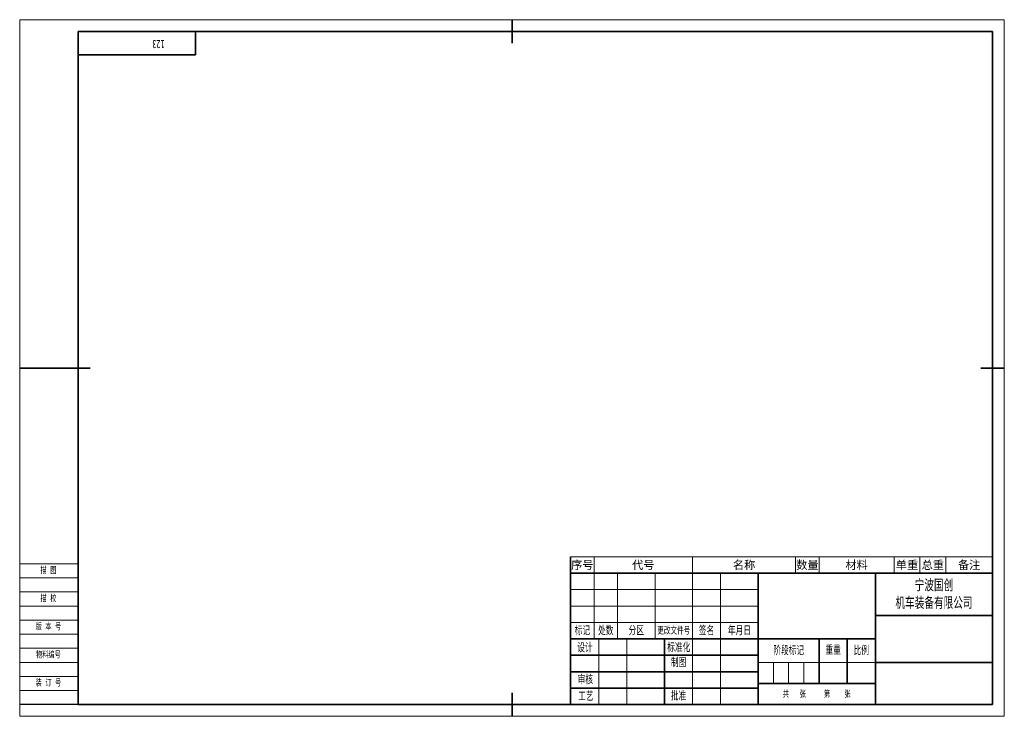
# Model space of a CAD drawing. Extents: x -415 to 5, y -61 to 236.
import ezdxf
from ezdxf.enums import TextEntityAlignment as Align

# ---------------------------------------------------------------- set-up
doc = ezdxf.new("R2010")
doc.units = 0
doc.header["$MEASUREMENT"] = 0
doc.layers.get('0').update_dxf_attribs({"linetype": 'CONTINUOUS'})
for name, color, linetype, lineweight in [('02标注线', 3, 'CONTINUOUS', 18), ('03细实线', 4, 'CONTINUOUS', 15), ('尺寸线层', 3, 'CONTINUOUS', 18), ('粗实线层', 7, 'CONTINUOUS', 35), ('细实线', 4, 'CONTINUOUS', 13), ('细实线层', 7, 'CONTINUOUS', 18)]:
    doc.layers.add(name, color=color, linetype=linetype, lineweight=lineweight)
doc.layers.add('1', color=7, linetype='CONTINUOUS')
doc.styles.add('仿宋', font='simfang.ttf', dxfattribs={"width": 0.67, "height": 2.8})
doc.styles.add('宋体', font='txt')
doc.styles.add('标准', font='txt.shx', dxfattribs={"bigfont": 'gbcbig.shx'})

# ---------------------------------------------------------------- blocks, each defined once
blk = doc.blocks.new('*X116')
at = {"layer": '粗实线层'}
for p, q in [((50, 0), (50, -10)), ((50, -10), (0, -10))]:
    blk.add_line(p, q, dxfattribs=at)
at = {"layer": '尺寸线层', "style": '标准'}
blk.add_attdef('图纸编号', text='', height=5.19, rotation=180, dxfattribs=at).set_placement((25, -5), align=Align.MIDDLE_CENTER)
blk = doc.blocks.new('$CAXA_FRAME_13B17AC1$_2')
at = {"layer": '粗实线层'}
for p, q in [((0, 148.5), (0, 138.5)), ((205, 143.5), (-185, 143.5)), ((-185, 143.5), (-185, -143.5)), ((205, -143.5), (205, 143.5)), ((-210, 0), (-180, 0)), ((210, 0), (200, 0)), ((0, -148.5), (0, -138.5)), ((-185, -143.5), (205, -143.5))]:
    blk.add_line(p, q, dxfattribs=at)
at = {"layer": '细实线层'}
for p, q in [((210, 148.5), (-210, 148.5)), ((-210, 148.5), (-210, -148.5)), ((210, -148.5), (210, 148.5)), ((-210, -148.5), (210, -148.5))]:
    blk.add_line(p, q, dxfattribs=at)
blk = doc.blocks.new('SPCADTITLE')
at = {"layer": '粗实线层'}
for p, q in [((-180, 56), (-180, 0)), ((-180, 56), (0, 56)), ((-100, 56), (-100, 0)), ((-50, 56), (-50, 0)), ((0, 0), (0, 56)), ((0, 38), (-50, 38)), ((-50, 28), (-180, 28)), ((-140, 28), (-140, 0)), ((-74, 28), (-74, 9)), ((-62, 28), (-62, 9)), ((-100, 21), (-180, 21)), ((0, 18), (-50, 18)), ((-100, 14), (-180, 14)), ((-50, 9), (-100, 9)), ((-100, 7), (-180, 7)), ((0, 0), (-180, 0))]:
    blk.add_line(p, q, dxfattribs=at)
at = {"layer": '细实线层'}
for p, q in [((-170, 56), (-170, 28)), ((-160, 56), (-160, 28)), ((-144, 56), (-144, 28)), ((-128, 56), (-128, 0)), ((-116, 56), (-116, 0)), ((-100, 49), (-180, 49)), ((-100, 42), (-180, 42)), ((-415, 36), (-390, 36)), ((-100, 35), (-180, 35)), ((-415, 30), (-390, 30)), ((-168, 28), (-168, 0)), ((-156, 28), (-156, 0)), ((-415, 24), (-390, 24)), ((-415, 18), (-390, 18)), ((-50, 18), (-100, 18)), ((-93.5, 18), (-93.5, 9)), ((-87, 18), (-87, 9)), ((-80.5, 18), (-80.5, 9)), ((-415, 12), (-390, 12))]:
    blk.add_line(p, q, dxfattribs=at)
at = {"layer": '02标注线', "char_height": 3.5, "attachment_point": 5, "line_spacing_factor": 0.963108, "style": '仿宋'}
for s, insert, width in [('阶段标记', (-87, 23), 26), ('重量', (-68, 23.25), 12), ('比例', (-56, 23), 12)]:
    blk.add_mtext(s, dxfattribs=dict(at, insert=insert, width=width))
at = {"layer": '03细实线', "style": '仿宋'}
for tag, height, width, p in [('USR_DJ', 3.5, 0.699444, (-68, 13.5)), ('比例', 3.5, 0.699444, (-56, 13.5)), ('共几张', 2, 0.67, (-84.11, 4.69)), ('第几张', 2, 0.67, (-66.9, 4.71))]:
    blk.add_attdef(tag, text='', height=height, dxfattribs=dict(at, width=width)).set_placement(p, align=Align.MIDDLE_CENTER)
at = {"layer": '1'}
for tag, height, style, width, p, p2 in [('SHEJI', 6.36, '宋体', 0.506972, (-167.75, 21.36), (-156.22, 21.36)), ('RIQI1', 2.8, '仿宋', 0.932592, (-153.13, 22.72), (-143.58, 22.72)), ('BIAOZHUNHUA', 6.36, '宋体', 0.230442, (-127.75, 21.36), (-116.22, 21.36)), ('RIQI4', 2.8, '仿宋', 0.932592, (-113.13, 22.72), (-103.58, 22.72)), ('ZHITU', 6.36, '宋体', 0.506972, (-127.75, 14.36), (-116.22, 14.36)), ('RIQI5', 2.8, '仿宋', 0.932592, (-113.13, 15.72), (-103.58, 15.72)), ('SHENHE', 6.36, '宋体', 0.422477, (-167.75, 7.36), (-156.22, 7.36)), ('RIQI2', 2.8, '仿宋', 0.932592, (-153.13, 8.72), (-143.58, 8.72)), ('GONGYI', 6.36, '宋体', 0.422477, (-167.75, 0.36), (-156.22, 0.36)), ('RIQI3', 2.8, '仿宋', 0.932592, (-153.13, 1.72), (-143.58, 1.72)), ('PIZHUN', 6.36, '宋体', 0.422477, (-127.75, 0.36), (-116.22, 0.36)), ('RIQI6', 2.8, '仿宋', 0.932592, (-113.13, 1.72), (-103.58, 1.72))]:
    blk.add_attdef(tag, text='', height=height, dxfattribs=dict(at, style=style, width=width)).set_placement(p, p2, align=Align.FIT)
at = {"layer": '1', "style": '标准', "width": 0.667, "flags": 1}
blk.add_attdef('ITEMKINDID', text='', height=2.5, dxfattribs=at).set_placement((-108.09, 10.09), align=Align.MIDDLE_CENTER)
at = {"layer": '尺寸线层', "attachment_point": 5, "line_spacing_factor": 0.963108, "style": '仿宋'}
for s, insert, char_height, width in [('版 本 号', (-402.74, 33.24), 2.8, 39.9562), ('标记', (-175, 31.5), 3.5, 16), ('处数', (-165, 31.5), 3.5, 16), ('分区', (-152, 31.5), 3.5, 16), ('更改文件号', (-136, 31.5), 3, 16), ('签名', (-122, 31.5), 3.5, 16), ('年月日', (-108, 31.5), 3.5, 16), ('设计', (-173.87, 24.21), 3.5, 16), ('标准化', (-133.87, 24.28), 3.5, 16), ('物料编号', (-402.74, 21.24), 2.8, 39.9562), ('制图', (-133.95, 17.92), 3.5, 16), ('审核', (-173.72, 10.6), 3.5, 16), ('工艺', (-173.5, 3.57), 3.5, 16), ('批准', (-133.95, 3.65), 3.5, 16), ('共   张     第    张', (-75.02, 4.44), 2.8, 46.2253)]:
    blk.add_mtext(s, dxfattribs=dict(at, insert=insert, char_height=char_height, width=width))
at = {"layer": '细实线', "insert": (-25, 47), "char_height": 4.5, "width": 50, "attachment_point": 5, "style": '仿宋'}
blk.add_mtext('{\\C3;宁波国创\\P机车装备有限公司}', dxfattribs=at)
at = {"layer": '细实线', "style": '仿宋', "width": 0.67}
for tag, p in [('MATERIAL', (-75, 42)), ('ITEMNAME', (-25, 28)), ('DRAWID', (-25, 9))]:
    blk.add_attdef(tag, text='', height=4.2, dxfattribs=at).set_placement(p, align=Align.MIDDLE_CENTER)
at = {"layer": '细实线', "ltscale": 0.5, "style": '宋体', "width": 0.455714}
blk.add_attdef('REVLABEL', text='', height=2.5, dxfattribs=at).set_placement((-405.57, 25.83), (-399.05, 25.83), align=Align.FIT)
at = {"layer": '细实线', "ltscale": 0.5, "style": '仿宋', "width": 0.67}
blk.add_attdef('ITEMCODE', text='', height=2.8, dxfattribs=at).set_placement((-402.7, 14.98), align=Align.MIDDLE_CENTER)
blk = doc.blocks.new('SPCADBOM')
for p, q in [((0, 7), (0, 0)), ((0, 0), (-180, 0))]:
    blk.add_line(p, q)
at = {"layer": '03细实线', "color": 0}
blk.add_line((0, 7), (-180, 7), dxfattribs=at)
at = {"layer": '03细实线'}
for p, q in [((-170, 7), (-170, 0)), ((-128, 7), (-128, 0)), ((-84, 7), (-84, 0)), ((-74, 7), (-74, 0)), ((-42, 7), (-42, 0)), ((-31, 7), (-31, 0)), ((-20, 7), (-20, 0))]:
    blk.add_line(p, q, dxfattribs=at)
at = {"layer": '粗实线层'}
blk.add_line((-180, 0), (-180, 7), dxfattribs=at)
at = {"layer": '细实线', "style": '仿宋'}
for tag, p in [('PI_INCEALSEQ', (-175, 3.5)), ('DRAWID', (-149, 3.5)), ('ITEMNAME', (-106, 3.5)), ('QTY', (-79, 3.5)), ('MATERIAL', (-58, 3.5)), ('USR_DJ', (-36.5, 3.5)), ('USR_ZJ', (-25.5, 3.5)), ('NOTE', (-10, 3.5))]:
    blk.add_attdef(tag, text='', height=3.5, dxfattribs=at).set_placement(p, align=Align.MIDDLE_CENTER)
at = {"layer": '细实线', "style": '仿宋', "flags": 1}
blk.add_attdef('ITEMCODE', text='', height=3.5, dxfattribs=at).set_placement((7.67, 3.51), align=Align.MIDDLE_CENTER)

msp = doc.modelspace()

# ---------------------------------------------------------------- linework, layer by layer
msp.add_line((-390, -56), (-415, -56))
at = {"layer": '细实线层'}
for p, q in [((-415, 4), (-390, 4)), ((-415, -2), (-390, -2)), ((-415, -8), (-390, -8)), ((-415, -14), (-390, -14)), ((-415, -50), (-390, -50))]:
    msp.add_line(p, q, dxfattribs=at)

# ---------------------------------------------------------------- block references
msp.add_blockref('SPCADBOM', (0, 0)).add_auto_attribs({'DRAWID': '代号', 'NOTE': '备注', 'USR_ZJ': '总重', 'USR_DJ': '单重', 'MATERIAL': '材料', 'QTY': '数量', 'ITEMNAME': '名称', 'PI_INCEALSEQ': '序号'})
msp.add_blockref('SPCADTITLE', (0, -56))
at = {"layer": '粗实线层'}
for name, p in [('$CAXA_FRAME_13B17AC1$_2', (-205, 87.5)), ('*X116', (-390, 231))]:
    msp.add_blockref(name, p, dxfattribs=at)

# ---------------------------------------------------------------- texts
at = {"insert": (-353.17, 223.81), "char_height": 3.5, "attachment_point": 1, "rotation": 180, "style": '仿宋'}
msp.add_mtext_dynamic_manual_height_columns('123', width=34.3712, gutter_width=14, heights=[0], dxfattribs=at)
at = {"layer": '尺寸线层', "char_height": 2.8, "width": 39.9562, "attachment_point": 5, "line_spacing_factor": 0.963108, "style": '仿宋'}
for s, insert in [('描 图', (-402.74, 1.24)), ('描 校', (-402.74, -10.76)), ('装 订 号', (-402.74, -46.76))]:
    msp.add_mtext(s, dxfattribs=dict(at, insert=insert))

doc.saveas('drawing.dxf')
